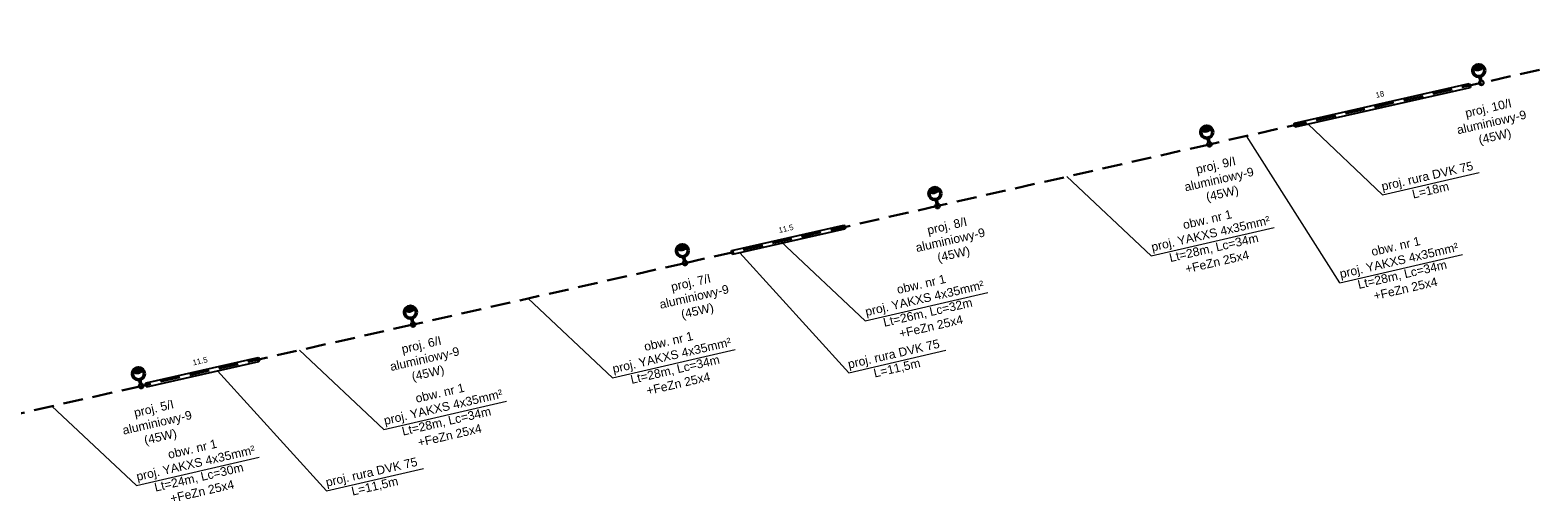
# Model space of a CAD drawing. Header units: metres. Extents: x 7524757 to 7525444, y 5642962 to 5643144.
# Tile 3 of 4: x 7525099 to 7525250, y 5643042 to 5643090. Entities that reach past the tile are written whole.
import ezdxf

# ---------------------------------------------------------------- set-up
doc = ezdxf.new("R2010")
doc.units = ezdxf.units.M
doc.linetypes.add('JIS_02_2.0', pattern=[3, 2, -1])
doc.layers.add('E Oświetlenie drogowe', color=1, linetype='Continuous', lineweight=50)
doc.layers.add('el opis', color=7, linetype='Continuous', true_color=0x000000)
for name, color, linetype in [('el proj. lampa', 1, 'Continuous'), ('el proj. linia kablowa', 1, 'Continuous'), ('el proj. rura', 1, 'Continuous'), ('el proj. słup', 1, 'Continuous')]:
    doc.layers.add(name, color=color, linetype=linetype)
doc.styles.add('ARIAL', font='arial.ttf')
doc.styles.get("Standard").update_dxf_attribs({"font": 'arial.ttf'})
doc.dimstyles.get("Standard").update_dxf_attribs({"dimtxt": 0.18, "dimasz": 0.18, "dimexe": 0.18, "dimexo": 0.0625, "dimgap": 0.09, "dimtad": 0, "dimtih": 1, "dimtoh": 1, "dimdec": 4, "dimzin": 0, "dimdsep": 46, "dimtxsty": 'Standard', "dimcen": 0.09, "dimadec": 0, "dimazin": 0, "dimtfac": 1, "dimtdec": 4, "dimtofl": 0, "dimtmove": 0, "dimatfit": 3, "dimfxl": 0, "dimtolj": 1, "dimtzin": 0, "dimarcsym": 0})

# ---------------------------------------------------------------- blocks, each defined once
blk = doc.blocks.new('lampa')
at = {"layer": 'E Oświetlenie drogowe', "linetype": 'Continuous'}
h = blk.add_hatch(color=0, dxfattribs=at)
h.dxf.hatch_style = 1
h.paths.add_polyline_path([(7455720.69, 5643159.35, 0.138759), (7455720.78, 5643159.99, 0.494664), (7455719.44, 5643158.65, 0.333046)])
at = {"layer": 'E Oświetlenie drogowe', "color": 0, "linetype": 'Continuous'}
blk.add_line((7455718.75, 5643160.67), (7455718.13, 5643161.28), dxfattribs=at)
blk.add_circle((7455719.6, 5643159.83), 1.2, dxfattribs=at)
blk.add_arc((7455720.63, 5643158.81), 1.2, 82.5157, 187.7954, dxfattribs=at)
blk = doc.blocks.new('*D28988')
at = {"color": 0, "insert": (7483816.06, 5621927.52), "char_height": 1, "attachment_point": 5}
blk.add_mtext('\\A1;18', dxfattribs=at)
blk = doc.blocks.new('_None')
blk = doc.blocks.new('*D29026')
at = {"color": 0, "insert": (7483810.31, 5621927.54), "char_height": 1, "attachment_point": 5}
blk.add_mtext('\\A1;11.5', dxfattribs=at)
blk = doc.blocks.new('*U28987')
at = {"color": 1}
for points in [[(7483799.99625, 5621925.21572), (7483832.0996, 5621925.08363)], [(7483799.99913, 5621925.91519), (7483832.10248, 5621925.78311)]]:
    blk.add_lwpolyline(points, dxfattribs=at)
for centre in [(7483799.99769, 5621925.56545), (7483832.10103, 5621925.43337)]:
    blk.add_ellipse(centre, major_axis=(0.00144, 0.34974), ratio=0.466062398, start_param=-3.141592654, end_param=3.141592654, dxfattribs=at)
at = {"color": 18, "true_color": 0x000000}
dim = blk.add_aligned_dim(p1=(7483799.99769, 5621925.56545), p2=(7483832.10103, 5621925.43337), distance=2.01601, dimstyle='Standard', override={"dimscale": 1, "dimtxt": 1, "dimtih": 1, "dimtoh": 1, "dimlfac": 0.56, "dimrnd": 0.1, "dimzin": 8, "dimblk1": 'None', "dimblk2": 'None', "dimsah": 1, "dimse1": 1, "dimse2": 1, "dimsd1": 1, "dimsd2": 1, "dimlwd": 0}, dxfattribs=at)
dim.commit()
dim.dimension.update_dxf_attribs({"geometry": '*D28988', "text_midpoint": (7483816.05766, 5621927.5154)})
blk = doc.blocks.new('*U29025')
at = {"color": 1}
for points in [[(7483799.99616, 5621925.21572), (7483820.59495, 5621925.12565)], [(7483799.99922, 5621925.91519), (7483820.59801, 5621925.82512)]]:
    blk.add_lwpolyline(points, dxfattribs=at)
for centre in [(7483799.99769, 5621925.56545), (7483820.59647, 5621925.47539)]:
    blk.add_ellipse(centre, major_axis=(0.00153, 0.34974), ratio=0.466062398, start_param=-3.141592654, end_param=3.141592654, dxfattribs=at)
at = {"color": 18, "true_color": 0x000000}
dim = blk.add_aligned_dim(p1=(7483799.99769, 5621925.56545), p2=(7483820.59647, 5621925.47539), distance=2.01601, dimstyle='Standard', override={"dimscale": 1, "dimtxt": 1, "dimtih": 1, "dimtoh": 1, "dimlfac": 0.56, "dimrnd": 0.1, "dimzin": 8, "dimblk1": 'None', "dimblk2": 'None', "dimsah": 1, "dimse1": 1, "dimse2": 1, "dimsd1": 1, "dimsd2": 1, "dimlwd": 0}, dxfattribs=at)
dim.commit()
dim.dimension.update_dxf_attribs({"geometry": '*D29026', "text_midpoint": (7483810.3059, 5621927.53641)})

msp = doc.modelspace()

# ---------------------------------------------------------------- linework, layer by layer
at = {"layer": 'el opis', "lineweight": 18}
for p, q in [((7525226.91, 5643080.24), (7525234.37, 5643073.13)), ((7525230.07, 5643064.3), (7525220.72, 5643079.04)), ((7525211.15, 5643067), (7525202.67, 5643074.96)), ((7525211.15, 5643067), (7525223.48, 5643069.85)), ((7525169.81, 5643067.33), (7525180.77, 5643055.29)), ((7525182.41, 5643060.5), (7525173.93, 5643068.46)), ((7525230.07, 5643064.3), (7525242.4, 5643067.15)), ((7525157.03, 5643054.77), (7525148.56, 5643062.73)), ((7525182.41, 5643060.5), (7525194.74, 5643063.35)), ((7525134.07, 5643049.58), (7525125.59, 5643057.54)), ((7525157.03, 5643054.77), (7525169.37, 5643057.62)), ((7525117.36, 5643055.48), (7525128.33, 5643043.44)), ((7525134.07, 5643049.58), (7525146.4, 5643052.43)), ((7525109.22, 5643043.97), (7525100.74, 5643051.93)), ((7525109.22, 5643043.97), (7525121.55, 5643046.81))]:
    msp.add_line(p, q, dxfattribs=at)
for points in [[(7525234.37, 5643073.13), (7525244.09, 5643075.38)], [(7525180.77, 5643055.29), (7525190.5, 5643057.54)], [(7525128.33, 5643043.44), (7525138.06, 5643045.69)]]:
    msp.add_lwpolyline(points, dxfattribs=at)
at = {"layer": 'el proj. linia kablowa', "color": 1, "linetype": 'JIS_02_2.0', "lineweight": 30}
for points in [[(7525267.71, 5643089.66), (7525244.3, 5643084.37)], [(7525244.3, 5643084.37), (7525216.99, 5643078.2)], [(7525216.99, 5643078.2), (7525189.68, 5643072.02)], [(7525189.68, 5643072.02), (7525164.32, 5643066.29)], [(7525164.32, 5643066.29), (7525137.01, 5643060.12)], [(7525137.01, 5643060.12), (7525109.7, 5643053.95)], [(7525109.7, 5643053.95), (7525086.29, 5643048.66)]]:
    msp.add_lwpolyline(points, dxfattribs=at)
at = {"layer": 'el proj. słup', "color": 1, "lineweight": 30}
for centre in [(7525244.3, 5643084.37), (7525216.99, 5643078.2), (7525189.68, 5643072.02), (7525164.32, 5643066.29), (7525137.01, 5643060.12), (7525109.7, 5643053.95)]:
    msp.add_circle(centre, 0.225, dxfattribs=at)

# ---------------------------------------------------------------- block references
at = {"layer": 'el proj. lampa', "color": 1, "xscale": 0.4999999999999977, "yscale": 0.4999999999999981, "zscale": 0.4999999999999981, "rotation": 146.7097165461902}
for p in [(12190075.54, 5955493.86), (12190048.23, 5955487.69), (12190020.92, 5955481.52), (12189995.56, 5955475.79), (12189968.25, 5955469.62), (12189940.94, 5955463.45)]:
    msp.add_blockref('lampa', p, dxfattribs=at)
at = {"layer": 'el proj. rura', "xscale": 0.5600000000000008, "yscale": 0.5599999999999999, "zscale": 0.5599999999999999, "rotation": 12.97246809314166}
for name, p in [('*U28987', (4147992.66, 1634360.69)), ('*U29025', (4147936.15, 1634347.92)), ('*U29025', (4147877.31, 1634334.63))]:
    msp.add_blockref(name, p, dxfattribs=at)

# ---------------------------------------------------------------- texts
at = {"layer": 'el opis', "char_height": 0.8726, "attachment_point": 1, "rotation": 13, "style": 'ARIAL'}
for s, insert, width in [('\\pxqc;proj. 10/I\\Paluminiowy-9\\P(45W)', (7525240.43, 5643081.24), 9.1687), ('\\pxqc;proj. 9/I\\Paluminiowy-9\\P(45W)', (7525213.06, 5643075.51), 9.1687), ('\\pxqc;proj. rura DVK 75\\PL=18m', (7525234.02, 5643074.35, -0.54), 9.7428), ('\\pxqc;proj. 8/I\\Paluminiowy-9\\P(45W)', (7525186.07, 5643069.42), 9.1687), ('\\pxqc;proj. 7/I\\Paluminiowy-9\\P(45W)', (7525160.34, 5643063.73), 9.1687), ('\\pxqc;proj. 6/I\\Paluminiowy-9\\P(45W)', (7525133.28, 5643057.49), 9.1687), ('\\pxqc;proj. rura DVK 75\\PL=11,5m', (7525180.43, 5643056.51, -0.54), 9.7428), ('\\pxqc;proj. 5/I\\Paluminiowy-9\\P(45W)', (7525106.41, 5643051.1), 9.1687), ('\\pxqc;proj. rura DVK 75\\PL=11,5m', (7525127.99, 5643044.66, -0.54), 9.7428)]:
    msp.add_mtext(s, dxfattribs=dict(at, insert=insert, width=width))
at = {"layer": 'el opis', "char_height": 0.8726, "width": 23.41, "attachment_point": 1, "rotation": 13}
for s, insert in [('\\pxqc;obw. nr 1\\Pproj. YAKXS 4x35mm² \\PLt=28m, Lc=34m\\P+FeZn 25x4', (7525205.27, 5643068.46)), ('\\pxqc;obw. nr 1\\Pproj. YAKXS 4x35mm² \\PLt=28m, Lc=34m\\P+FeZn 25x4', (7525224.19, 5643065.77)), ('\\pxqc;obw. nr 1\\Pproj. YAKXS 4x35mm² \\PLt=26m, Lc=32m\\P+FeZn 25x4', (7525176.54, 5643061.97)), ('\\pxqc;obw. nr 1\\Pproj. YAKXS 4x35mm² \\PLt=28m, Lc=34m\\P+FeZn 25x4', (7525151.16, 5643056.24)), ('\\pxqc;obw. nr 1\\Pproj. YAKXS 4x35mm² \\PLt=28m, Lc=34m\\P+FeZn 25x4', (7525128.2, 5643051.05)), ('\\pxqc;obw. nr 1\\Pproj. YAKXS 4x35mm² \\PLt=24m, Lc=30m\\P+FeZn 25x4', (7525103.34, 5643045.43))]:
    msp.add_mtext(s, dxfattribs=dict(at, insert=insert))

doc.saveas('drawing.dxf')
